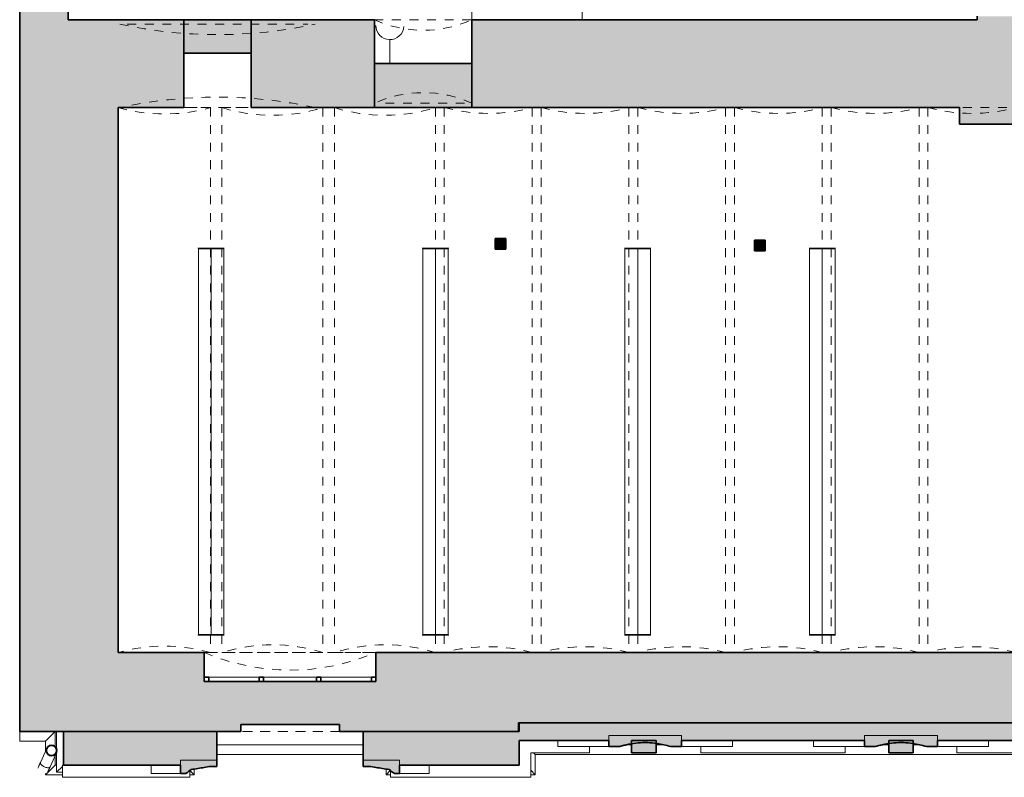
# Model space of a CAD drawing. Header units: metres. Extents: x -0.2 to 46.6, y -4.9 to 28.
# Tile 1 of 15: x -0.2 to 11, y -0.1 to 8.5. Entities that reach past the tile are written whole.
import ezdxf

# ---------------------------------------------------------------- set-up
doc = ezdxf.new("R2010")
doc.units = ezdxf.units.M
doc.linetypes.add('AV - Cerch_ 1 tecka 4mm', pattern=[0.006, 0.004, -0.001, 0, -0.001])
doc.layers.add('AV-SRAFY', color=7, linetype='Continuous', lineweight=35)
doc.layers.add('AV-STAVBA', color=7, linetype='Continuous', lineweight=18)
doc.layers.add('AV-TEXTY', color=5, linetype='Continuous', lineweight=13, true_color=0x0000ff)

# ---------------------------------------------------------------- blocks, each defined once
blk = doc.blocks.new('SCO_Koncepční obdelníkový sloup - 120_120-1490004-1NP mezipatro')
at = {"layer": 'AV-STAVBA', "true_color": 0xcccccc}
blk.add_hatch(color=254, dxfattribs=at).paths.add_polyline_path([(0.06, -0.06), (0.06, 0.06), (-0.06, 0.06), (-0.06, -0.06)])
at = {"layer": 'AV-STAVBA', "color": 254, "true_color": 0xcccccc}
for p, q in [((0.06, 0.06), (-0.06, -0.06)), ((-0.06, 0.06), (0.06, -0.06))]:
    blk.add_line(p, q, dxfattribs=at)
at = {"layer": 'AV-STAVBA', "color": 254, "lineweight": 35, "true_color": 0xcccccc}
for p, q in [((0.06, 0.06), (-0.06, 0.06)), ((-0.06, 0.06), (-0.06, -0.06)), ((0.06, -0.06), (0.06, 0.06)), ((-0.06, -0.06), (0.06, -0.06))]:
    blk.add_line(p, q, dxfattribs=at)
blk = doc.blocks.new('SCO_Koncepční obdelníkový sloup - 120_120-1490005-1NP mezipatro')
at = {"layer": 'AV-STAVBA', "true_color": 0xcccccc}
blk.add_hatch(color=254, dxfattribs=at).paths.add_polyline_path([(0.06, -0.06), (0.06, 0.06), (-0.06, 0.06), (-0.06, -0.06)])
at = {"layer": 'AV-STAVBA', "color": 254, "true_color": 0xcccccc}
for p, q in [((0.06, 0.06), (-0.06, -0.06)), ((-0.06, 0.06), (0.06, -0.06))]:
    blk.add_line(p, q, dxfattribs=at)
at = {"layer": 'AV-STAVBA', "color": 254, "lineweight": 35, "true_color": 0xcccccc}
for p, q in [((0.06, 0.06), (-0.06, 0.06)), ((-0.06, 0.06), (-0.06, -0.06)), ((0.06, -0.06), (0.06, 0.06)), ((-0.06, -0.06), (0.06, -0.06))]:
    blk.add_line(p, q, dxfattribs=at)
blk = doc.blocks.new('GM_Otvor s klenutým nadpražím - 2220x3780_3300-962079-1NP mezipatro')
at = {"layer": 'AV-STAVBA', "color": 254, "linetype": 'AV - Cerch_ 1 tecka 4mm', "lineweight": 13, "true_color": 0xcccccc}
for p, q in [((-1.11, 0.5), (1.11, 0.5)), ((1.026, -0.45), (-1.026, -0.45))]:
    blk.add_line(p, q, dxfattribs=at)
for centre, start, end in [((0, 5.574), 257.6596, 282.3404), ((0, -5.524), 77.6596, 102.3404)]:
    blk.add_arc(centre, 5.194, start, end, dxfattribs=at)
blk = doc.blocks.new('GM_Otvor s klenutým nadpražím - 1110x2200-964639-1NP mezipatro')
at = {"layer": 'AV-STAVBA', "color": 254, "linetype": 'AV - Cerch_ 1 tecka 4mm', "lineweight": 13, "true_color": 0xcccccc}
for p, q in [((-0.555, 0.5), (0.555, 0.5)), ((0.471, -0.45), (-0.471, -0.45))]:
    blk.add_line(p, q, dxfattribs=at)
for centre, start, end in [((0, 1.723), 245.5991, 294.4009), ((0, -1.673), 65.5991, 114.4009)]:
    blk.add_arc(centre, 1.343, start, end, dxfattribs=at)
blk = doc.blocks.new('WI_3-3_dvojité_vnější půlkruhové nadpraží - 1850x2900-1560097-1NP mezipatro')
at = {"layer": 'AV-STAVBA', "color": 254, "linetype": 'AV - Cerch_ 1 tecka 4mm', "lineweight": 13, "true_color": 0xcccccc}
for p, q in [((0.975, 0.45), (-0.975, 0.45)), ((-0.975, 0.45), (0.975, 0.45)), ((0.925, 0.45), (-0.925, 0.45)), ((0.975, -0.45), (-0.975, -0.45)), ((-0.925, -0.45), (0.925, -0.45)), ((0.561, -0.45), (-0.561, -0.45))]:
    blk.add_line(p, q, dxfattribs=at)
at = {"layer": 'AV-STAVBA', "color": 254, "lineweight": 35, "true_color": 0xcccccc}
for p, q in [((-0.925, 0.17), (-0.975, 0.17)), ((-0.925, 0.12), (-0.925, 0.17)), ((-0.3, 0.17), (-0.35, 0.17)), ((-0.35, 0.17), (-0.35, 0.12)), ((-0.3, 0.12), (-0.3, 0.17)), ((0.35, 0.17), (0.3, 0.17)), ((0.3, 0.17), (0.3, 0.12)), ((0.35, 0.12), (0.35, 0.17)), ((0.975, 0.17), (0.925, 0.17)), ((0.925, 0.17), (0.925, 0.12))]:
    blk.add_line(p, q, dxfattribs=at)
at = {"layer": 'AV-STAVBA', "color": 254, "true_color": 0xcccccc}
for p, q in [((-0.975, 0.12), (-0.975, 0.17)), ((-0.975, 0.17), (0.975, 0.17)), ((-0.975, 0.12), (0.975, 0.12)), ((-0.925, 0.17), (-0.35, 0.17)), ((-0.925, 0.12), (-0.925, 0.17)), ((-0.3, 0.17), (0.3, 0.17)), ((0.35, 0.17), (0.925, 0.17)), ((0.925, 0.12), (0.925, 0.17)), ((0.975, 0.12), (0.975, 0.17))]:
    blk.add_line(p, q, dxfattribs=at)
blk = doc.blocks.new('GM_Nika s klenutým nadpražím - 1950x2970-1315500-1NP mezipatro')
at = {"layer": 'AV-STAVBA', "color": 254, "linetype": 'AV - Cerch_ 1 tecka 4mm', "lineweight": 13, "true_color": 0xcccccc}
for p, q in [((0.975, 0.45), (-0.975, 0.45)), ((0.975, -0.45), (-0.975, -0.45))]:
    blk.add_line(p, q, dxfattribs=at)
blk.add_arc((0, 2.727), 2.477, 246.8156, 293.1844, dxfattribs=at)
blk = doc.blocks.new('GM_Void_valená klenba - GM_Void_valená klenba-1557070-1NP mezipatro')
at = {"layer": 'AV-STAVBA', "color": 254, "linetype": 'AV - Cerch_ 1 tecka 4mm', "lineweight": 13, "true_color": 0xcccccc}
for p, q in [((-0.525, 3.1), (-0.525, -3.1)), ((-0.525, 3.1), (0.525, 3.1)), ((0.525, 3.1), (0.525, -3.1)), ((-0.525, -3.1), (0.525, -3.1))]:
    blk.add_line(p, q, dxfattribs=at)
for centre, start, end in [((0, 4.957), 254.2155, 285.7845), ((0, -4.957), 74.2155, 105.7845)]:
    blk.add_arc(centre, 1.93, start, end, dxfattribs=at)
blk = doc.blocks.new('GM_Void_valená klenba - GM_Void_valená klenba-1557069-1NP mezipatro')
at = {"layer": 'AV-STAVBA', "color": 254, "linetype": 'AV - Cerch_ 1 tecka 4mm', "lineweight": 13, "true_color": 0xcccccc}
for p, q in [((-0.575, 3.1), (-0.575, -3.1)), ((-0.575, 3.1), (0.575, 3.1)), ((0.575, 3.1), (0.575, -3.1)), ((-0.575, -3.1), (0.575, -3.1))]:
    blk.add_line(p, q, dxfattribs=at)
for centre, start, end in [((0, 4.942), 252.6668, 287.3332), ((0, -4.942), 72.6668, 107.3332)]:
    blk.add_arc(centre, 1.93, start, end, dxfattribs=at)
blk = doc.blocks.new('GM_Void_valená klenba - GM_Void_valená klenba-1557068-1NP mezipatro')
at = {"layer": 'AV-STAVBA', "color": 254, "linetype": 'AV - Cerch_ 1 tecka 4mm', "lineweight": 13, "true_color": 0xcccccc}
for p, q in [((-0.5, 3.1), (-0.5, -3.1)), ((-0.5, 3.1), (0.5, 3.1)), ((0.5, 3.1), (0.5, -3.1)), ((-0.5, -3.1), (0.5, -3.1))]:
    blk.add_line(p, q, dxfattribs=at)
for centre, start, end in [((0, 4.964), 254.9853, 285.0147), ((0, -4.964), 74.9853, 105.0147)]:
    blk.add_arc(centre, 1.93, start, end, dxfattribs=at)
blk = doc.blocks.new('GM_Detový svod_1 - GM_Detový svod_04-1520184-1NP mezipatro')
at = {"layer": 'AV-STAVBA', "color": 254, "true_color": 0xcccccc}
for p, q in [((0.086, 0.272), (0.087, 0.273)), ((0.056, 0.215), (0.001, 0.097)), ((0.11, 0.047), (0.165, 0.165))]:
    blk.add_line(p, q, dxfattribs=at)
at = {"layer": 'AV-STAVBA', "color": 254, "true_color": 0xcccccc, "flags": 128}
for points in [[(0.056, 0.215), (0.057, 0.218), (0.059, 0.221), (0.06, 0.224), (0.061, 0.226), (0.062, 0.229), (0.063, 0.231), (0.064, 0.233), (0.065, 0.235), (0.066, 0.238), (0.067, 0.24), (0.068, 0.242), (0.069, 0.243), (0.07, 0.245)], [(0.074, 0.254), (0.074, 0.254), (0.075, 0.255), (0.075, 0.255), (0.075, 0.256), (0.075, 0.256), (0.075, 0.256), (0.075, 0.256)], [(0.075, 0.256), (0.076, 0.258), (0.077, 0.26), (0.079, 0.262), (0.08, 0.264)], [(0.088, 0.274), (0.089, 0.275), (0.091, 0.277), (0.093, 0.278), (0.095, 0.28), (0.097, 0.281), (0.099, 0.282)], [(0.108, 0.287), (0.11, 0.287), (0.112, 0.288), (0.114, 0.289), (0.117, 0.289), (0.118, 0.29)], [(0.15, 0.287), (0.152, 0.286), (0.154, 0.285), (0.155, 0.285)], [(0.155, 0.285), (0.157, 0.284), (0.159, 0.283), (0.161, 0.282)], [(0.166, 0.278), (0.167, 0.278), (0.169, 0.276), (0.171, 0.274), (0.172, 0.273), (0.174, 0.271), (0.176, 0.269), (0.177, 0.267), (0.179, 0.265), (0.18, 0.263), (0.181, 0.261), (0.182, 0.259), (0.183, 0.257), (0.184, 0.255), (0.185, 0.253), (0.186, 0.25), (0.187, 0.248), (0.188, 0.246), (0.188, 0.244), (0.189, 0.241), (0.189, 0.239), (0.189, 0.236), (0.189, 0.234), (0.189, 0.232), (0.189, 0.229), (0.189, 0.227), (0.189, 0.224), (0.189, 0.222), (0.188, 0.22), (0.188, 0.217), (0.187, 0.215), (0.187, 0.213), (0.186, 0.21), (0.185, 0.208), (0.184, 0.206), (0.184, 0.205)], [(0.097, 0.183), (0.098, 0.182), (0.1, 0.181), (0.102, 0.18), (0.104, 0.178), (0.105, 0.178)], [(0.105, 0.178), (0.107, 0.177), (0.109, 0.176), (0.111, 0.176)], [(0.183, 0.203), (0.182, 0.202), (0.182, 0.201), (0.181, 0.2), (0.181, 0.199), (0.18, 0.198), (0.18, 0.196), (0.179, 0.195), (0.178, 0.193), (0.177, 0.191), (0.176, 0.189), (0.175, 0.187), (0.174, 0.185), (0.173, 0.183), (0.172, 0.181), (0.171, 0.178), (0.17, 0.176), (0.169, 0.173), (0.168, 0.171), (0.166, 0.168), (0.165, 0.165), (0.165, 0.165)], [(0.184, 0.205), (0.184, 0.205), (0.184, 0.205), (0.184, 0.205), (0.183, 0.204), (0.183, 0.204)], [(0.001, 0.097), (0, 0.095), (-0.002, 0.092), (-0.003, 0.089), (-0.004, 0.086), (-0.005, 0.084), (-0.007, 0.081), (-0.008, 0.078), (-0.009, 0.076), (-0.01, 0.074), (-0.011, 0.071), (-0.012, 0.069), (-0.013, 0.067), (-0.014, 0.065), (-0.015, 0.063), (-0.016, 0.061), (-0.017, 0.059), (-0.017, 0.058), (-0.018, 0.056), (-0.019, 0.055), (-0.019, 0.053), (-0.02, 0.052), (-0.02, 0.051), (-0.021, 0.05), (-0.021, 0.049), (-0.022, 0.049), (-0.022, 0.048), (-0.022, 0.047), (-0.022, 0.047), (-0.022, 0.047), (-0.023, 0.047), (-0.023, 0.047)], [(0.086, -0.004), (0.086, -0.004), (0.086, -0.004), (0.086, -0.003), (0.087, -0.003), (0.087, -0.002), (0.087, -0.002), (0.088, -0.001), (0.088, 0), (0.089, 0.001), (0.089, 0.002), (0.09, 0.003), (0.09, 0.005), (0.091, 0.006), (0.092, 0.008), (0.092, 0.009), (0.093, 0.011), (0.094, 0.013), (0.095, 0.015), (0.096, 0.017), (0.097, 0.019), (0.098, 0.022), (0.099, 0.024), (0.1, 0.026), (0.102, 0.029), (0.103, 0.031), (0.104, 0.034), (0.105, 0.037), (0.106, 0.039), (0.108, 0.042), (0.109, 0.045), (0.11, 0.047)]]:
    blk.add_lwpolyline(points, dxfattribs=at)
at = {"layer": 'AV-STAVBA', "color": 254, "lineweight": 35, "true_color": 0xcccccc}
for radius, start, end in [(0.06, 360, 180), (0.06, 180, 360), (0.058, 360, 180), (0.058, 180, 360)]:
    blk.add_arc((0.127, 0.233), radius, start, end, dxfattribs=at)
at = {"layer": 'AV-STAVBA', "color": 254, "true_color": 0xcccccc}
for centre, radius, start, end in [((0.129, 0.231), 0.06, 174.5108, 180.7055), ((0.129, 0.231), 0.058, 67.0461, 207.5177), ((0.129, 0.231), 0.06, 120.981, 159.3509), ((0.129, 0.231), 0.06, 98.8093, 120.5692), ((0.129, 0.231), 0.06, 245, 45.6044), ((0.129, 0.231), 0.058, 259.1384, 2.0423), ((0.127, 0.233), 0.058, 75.9801, 77.7327), ((0.129, 0.231), 0.058, 52.0442, 61.1273), ((0.127, 0.233), 0.058, 49.9882, 52.3228), ((0.127, 0.233), 0.06, 26.8971, 42.3906), ((0.127, 0.233), 0.06, 6.2281, 24.2357), ((0.129, 0.231), 0.058, 3.062, 8.8567), ((0.127, 0.233), 0.058, 204.5128, 207.2501), ((0.129, 0.231), 0.06, 222.3906, 245), ((0.127, 0.233), 0.06, 225.6044, 230.0619), ((0.127, 0.233), 0.06, 232.8398, 255.6643), ((0.127, 0.233), 0.06, 258.326, 261.767), ((0.032, 0.021), 0.06, 155, 170)]:
    blk.add_arc(centre, radius, start, end, dxfattribs=at)
for points, knots in [([(0.003, 0.101), (0.001, 0.099), (-0.001, 0.093), (0.002, 0.083), (0.011, 0.07), (0.026, 0.058), (0.038, 0.051), (0.044, 0.048)], [0.4499189, 0.4499189, 0.4499189, 0.4499189, 0.5555556, 0.6666667, 0.7777778, 0.8888889, 1, 1, 1, 1]), ([(0.044, 0.048), (0.051, 0.045), (0.064, 0.041), (0.083, 0.037), (0.098, 0.038), (0.108, 0.042), (0.111, 0.048), (0.111, 0.051)], [0, 0, 0, 0, 0.1111111, 0.2222222, 0.3333333, 0.4444444, 0.5497638, 0.5497638, 0.5497638, 0.5497638])]:
    blk.add_open_spline(points, degree=3, knots=knots, dxfattribs=at)
blk = doc.blocks.new('Zdobná fasáda 1NP - Zdobná fasáda 1NP-1554848-1NP mezipatro')
at = {"layer": 'AV-STAVBA', "true_color": 0xcccccc}
for points in [[(7.294, 0.278), (7.294, 0.403), (6.466, 0.403), (6.466, 0.278), (6.593, 0.279), (6.642, 0.293), (6.694, 0.304), (6.747, 0.314), (6.8, 0.32), (6.853, 0.323), (6.907, 0.323), (6.96, 0.32), (7.013, 0.314), (7.066, 0.304), (7.118, 0.293), (7.169, 0.278)], [(7.005, 0.206), (7.005, 0.348), (6.725, 0.348), (6.725, 0.206)], [(10.204, 0.278), (10.204, 0.403), (9.376, 0.403), (9.376, 0.278), (9.501, 0.278), (9.552, 0.293), (9.604, 0.304), (9.657, 0.314), (9.71, 0.32), (9.763, 0.323), (9.817, 0.323), (9.87, 0.32), (9.923, 0.314), (9.976, 0.304), (10.028, 0.293), (10.079, 0.278)], [(9.65, 0.206), (9.93, 0.206), (9.93, 0.348), (9.65, 0.348), (9.65, 0.321)]]:
    blk.add_hatch(color=254, dxfattribs=at).paths.add_polyline_path(points)
h = blk.add_hatch(color=254, dxfattribs=at)
h.paths.add_polyline_path([(4.087, -0.027), (4.087, 0.123), (3.673, 0.123), (3.673, 0.052), (3.742, 0.052), (3.892, 0.028), (3.967, 0.016), (4.023, -0.027), (4.042, -0.027)])
h.paths.add_polyline_path([(1.66, -0.027), (1.715, 0.016), (1.865, 0.041), (1.94, 0.052), (2.009, 0.052), (2.009, 0.123), (1.595, 0.123), (1.595, -0.027)])
at = {"layer": 'AV-STAVBA', "color": 254, "true_color": 0xcccccc}
for p, q in [((-0.235, 0.338), (-0.235, 0.448)), ((0.06, 0.338), (0.17, 0.448)), ((0.17, 0.448), (0.17, 0.274)), ((0.185, 0.253), (0.185, 0.448)), ((0.06, 0.338), (-0.235, 0.338)), ((0.06, 0.223), (0.06, 0.338)), ((5.885, 0.348), (5.885, 0.278)), ((7.294, 0.403), (6.466, 0.403)), ((6.466, 0.403), (6.466, 0.348)), ((7.294, 0.348), (7.294, 0.403)), ((7.875, 0.278), (7.875, 0.348)), ((8.795, 0.348), (8.795, 0.278)), ((10.204, 0.403), (9.376, 0.403)), ((9.376, 0.403), (9.376, 0.348)), ((10.204, 0.348), (10.204, 0.403)), ((10.785, 0.278), (10.785, 0.348)), ((0.185, 0.243), (0.185, 0.249)), ((0.185, 0.232), (0.185, 0.235)), ((2.009, 0.298), (3.673, 0.298)), ((5.885, 0.278), (6.466, 0.278)), ((6.245, 0.208), (6.245, 0.278)), ((6.667, 0.298), (6.725, 0.298)), ((7.005, 0.298), (7.093, 0.298)), ((7.294, 0.278), (7.875, 0.278)), ((7.515, 0.208), (7.515, 0.278)), ((8.795, 0.278), (9.376, 0.278)), ((9.155, 0.278), (9.155, 0.208)), ((9.577, 0.298), (9.65, 0.298)), ((9.93, 0.298), (10.003, 0.298)), ((10.204, 0.278), (10.785, 0.278)), ((10.425, 0.208), (10.425, 0.278)), ((0.17, 0.176), (0.17, 0.068)), ((0.185, 0.214), (0.185, 0.223)), ((0.185, -0.012), (0.185, 0.209)), ((2.009, 0.123), (1.595, 0.123)), ((1.595, 0.123), (1.595, 0.068)), ((3.673, 0.188), (2.009, 0.188)), ((4.087, 0.123), (3.673, 0.123)), ((4.087, 0.068), (4.087, 0.123)), ((5.58, 0.208), (5.58, -0.072)), ((5.58, 0.208), (6.245, 0.208)), ((5.63, 0.188), (5.61, 0.208)), ((5.63, 0.188), (5.63, -0.042)), ((17.065, 0.188), (5.63, 0.188)), ((9.155, 0.208), (7.515, 0.208)), ((12.065, 0.208), (10.425, 0.208)), ((0.06, -0.042), (0.17, 0.068)), ((0.17, 0.068), (0.185, 0.068)), ((0.185, -0.012), (0.25, 0.053)), ((0.25, -0.072), (0.25, 0.068)), ((0.25, 0.068), (0.265, 0.068)), ((1.259, 0.068), (1.259, -0.027)), ((1.699, -0.072), (1.699, 0.003)), ((1.749, -0.042), (1.702, 0.005)), ((1.749, 0.021), (1.749, -0.042)), ((3.934, -0.042), (3.934, 0.021)), ((3.934, -0.042), (3.981, 0.005)), ((3.984, -0.072), (3.984, 0.003)), ((4.424, -0.027), (4.424, 0.068)), ((5.63, -0.042), (5.58, 0.008)), ((0.06, -0.042), (0.06, -0.027)), ((0.25, -0.042), (0.06, -0.042)), ((0.25, -0.012), (0.185, -0.012)), ((0.25, -0.072), (1.699, -0.072)), ((1.259, -0.027), (1.595, -0.027)), ((1.749, -0.042), (1.699, -0.042)), ((3.984, -0.042), (3.934, -0.042)), ((5.58, -0.072), (3.984, -0.072)), ((4.087, -0.027), (4.424, -0.027)), ((5.63, -0.042), (5.58, -0.042))]:
    blk.add_line(p, q, dxfattribs=at)
at = {"layer": 'AV-STAVBA', "color": 254, "lineweight": 35, "true_color": 0xcccccc}
for p, q in [((6.466, 0.348), (6.466, 0.278)), ((6.725, 0.348), (6.725, 0.206)), ((7.005, 0.348), (6.725, 0.348)), ((7.005, 0.206), (7.005, 0.348)), ((7.294, 0.278), (7.294, 0.348)), ((9.376, 0.348), (9.376, 0.278)), ((9.65, 0.348), (9.65, 0.206)), ((9.93, 0.348), (9.65, 0.348)), ((9.93, 0.206), (9.93, 0.348)), ((10.204, 0.278), (10.204, 0.348)), ((6.466, 0.278), (6.591, 0.278)), ((7.169, 0.278), (7.294, 0.278)), ((9.376, 0.278), (9.501, 0.278)), ((10.079, 0.278), (10.204, 0.278)), ((2.009, 0.052), (2.009, 0.123)), ((3.673, 0.123), (3.673, 0.052)), ((6.725, 0.206), (7.005, 0.206)), ((9.65, 0.206), (9.93, 0.206)), ((1.595, 0.068), (1.595, -0.027)), ((1.94, 0.052), (2.009, 0.052)), ((3.673, 0.052), (3.742, 0.052)), ((4.087, -0.027), (4.087, 0.068)), ((1.595, -0.027), (1.66, -0.027)), ((4.023, -0.027), (4.087, -0.027))]:
    blk.add_line(p, q, dxfattribs=at)
for centre, start, end in [((6.065, -5.74), 127.0824, 127.6368), ((-0.383, -5.74), 52.3632, 52.9176)]:
    blk.add_arc(centre, 7.215, start, end, dxfattribs=at)
for points in [[(6.591, 0.278), (6.608, 0.283), (6.642, 0.293), (6.712, 0.309), (6.8, 0.322), (6.907, 0.325), (7.004, 0.316), (7.092, 0.3), (7.143, 0.286), (7.169, 0.278)], [(9.501, 0.278), (9.518, 0.283), (9.552, 0.293), (9.622, 0.309), (9.71, 0.322), (9.817, 0.325), (9.914, 0.316), (10.002, 0.3), (10.053, 0.286), (10.079, 0.278)]]:
    blk.add_open_spline(points, degree=3, knots=[0, 0, 0, 0, 0.090909, 0.181818, 0.363636, 0.545455, 0.727273, 0.863636, 1, 1, 1, 1], dxfattribs=at)
for points in [[(1.715, 0.016), (1.74, 0.02), (1.79, 0.028), (1.865, 0.041), (1.915, 0.049), (1.94, 0.052)], [(3.742, 0.052), (3.767, 0.049), (3.817, 0.041), (3.892, 0.028), (3.942, 0.02), (3.967, 0.016)]]:
    blk.add_open_spline(points, degree=3, dxfattribs=at)
blk = doc.blocks.new('D0089 - 1514 - OÚPSŘ_Benešova_rvt-1-1NP mezipatro')
at = {"layer": 'AV-SRAFY', "lineweight": 18, "true_color": 0xcccccc}
for points in [[(0.315, 8.048), (0.315, 14.223), (-0.235, 14.223), (-0.235, 8.048)], [(1.632, 8.168), (2.398, 8.168), (2.398, 8.548), (1.632, 8.548)], [(0.885, 1.348), (0.885, 7.548), (0.315, 7.548), (0.315, 8.048), (-0.235, 8.048), (-0.235, 1.348)], [(4.91, 7.548), (4.91, 8.048), (3.8, 8.048), (3.8, 7.548)], [(17.165, 7.358), (17.165, 8.038), (10.655, 8.038), (10.655, 7.548), (10.455, 7.548), (10.455, 7.358), (17.115, 7.358)], [(-0.235, 0.448), (2.279, 0.448), (2.279, 0.528), (3.401, 0.528), (3.401, 0.448), (5.44, 0.448), (5.44, 1.348), (3.815, 1.348), (3.815, 1.018), (1.865, 1.018), (1.865, 1.348), (-0.235, 1.348)], [(11.951, 0.548), (17.115, 0.548), (17.115, 1.348), (5.44, 1.348), (5.44, 0.548), (11.696, 0.548)], [(17.455, 0.348), (17.455, 0.548), (5.445, 0.548), (5.445, 0.348), (6.466, 0.348), (6.466, 0.403), (7.294, 0.403), (7.294, 0.348), (9.376, 0.348), (9.376, 0.403), (10.204, 0.403), (10.204, 0.348), (12.286, 0.348), (12.286, 0.403), (13.114, 0.403), (13.114, 0.348), (15.21, 0.348), (15.21, 0.403), (16.13, 0.403), (16.13, 0.348), (17.445, 0.348)]]:
    blk.add_hatch(color=254, dxfattribs=at).paths.add_polyline_path(points)
h = blk.add_hatch(color=254, dxfattribs=at)
h.paths.add_polyline_path([(10.655, 8.038), (11.285, 8.038), (11.285, 8.588), (10.655, 8.588), (10.655, 8.548)])
h.paths.add_polyline_path([(10.655, 9.588), (11.285, 9.588), (11.285, 12.598), (10.655, 12.598), (10.655, 9.708)])
h = blk.add_hatch(color=254, dxfattribs=at)
h.paths.add_polyline_path([(4.91, 7.548), (10.655, 7.548), (10.655, 8.548), (4.91, 8.548)])
h.paths.add_polyline_path([(2.398, 7.548), (3.8, 7.548), (3.8, 8.548), (2.398, 8.548)])
h.paths.add_polyline_path([(1.632, 7.548), (1.632, 8.548), (0.315, 8.548), (0.315, 7.548), (0.885, 7.548)])
h = blk.add_hatch(color=254, dxfattribs=at)
h.paths.add_polyline_path([(4.552, 0.068), (5.445, 0.068), (5.445, 0.448), (3.673, 0.448), (3.673, 0.123), (4.087, 0.123), (4.087, 0.068), (4.297, 0.068)])
h.paths.add_polyline_path([(1.595, 0.068), (1.595, 0.123), (2.009, 0.123), (2.009, 0.448), (0.265, 0.448), (0.265, 0.068), (1.491, 0.068)])
at = {"layer": 'AV-STAVBA', "color": 254, "lineweight": 35, "true_color": 0xcccccc}
for p, q in [((-0.235, 14.223), (-0.235, 8.048)), ((0.315, 8.548), (0.315, 13.698)), ((1.632, 8.548), (0.315, 8.548)), ((1.632, 7.548), (1.632, 8.548)), ((2.398, 8.548), (1.632, 8.548)), ((1.632, 8.548), (1.632, 8.168)), ((3.8, 8.548), (2.398, 8.548)), ((2.398, 8.548), (2.398, 7.548)), ((2.398, 8.168), (2.398, 8.548)), ((3.8, 7.548), (3.8, 8.548)), ((10.655, 8.548), (4.91, 8.548)), ((4.91, 8.548), (4.91, 7.548)), ((10.655, 8.588), (10.655, 8.548)), ((1.632, 8.168), (2.398, 8.168)), ((-0.235, 8.048), (-0.235, 1.348)), ((4.91, 8.048), (3.8, 8.048)), ((3.8, 8.048), (3.8, 7.548)), ((4.91, 7.548), (4.91, 8.048)), ((0.885, 1.348), (0.885, 7.548)), ((0.885, 7.548), (1.632, 7.548)), ((2.398, 7.548), (3.8, 7.548)), ((3.8, 7.548), (4.91, 7.548)), ((4.91, 7.548), (10.455, 7.548)), ((10.455, 7.548), (10.455, 7.358)), ((10.455, 7.358), (17.115, 7.358)), ((-0.235, 1.348), (-0.235, 0.448)), ((1.865, 1.348), (0.885, 1.348)), ((1.865, 1.018), (1.865, 1.348)), ((5.44, 1.348), (3.815, 1.348)), ((3.815, 1.348), (3.815, 1.018)), ((17.115, 1.348), (5.44, 1.348)), ((3.815, 1.018), (1.865, 1.018)), ((-0.235, 0.448), (2.279, 0.448)), ((2.009, 0.448), (0.265, 0.448)), ((0.265, 0.448), (0.265, 0.068)), ((2.009, 0.123), (2.009, 0.448)), ((2.279, 0.448), (2.279, 0.528)), ((2.279, 0.528), (3.401, 0.528)), ((3.401, 0.528), (3.401, 0.448)), ((3.401, 0.448), (5.44, 0.448)), ((5.445, 0.448), (3.673, 0.448)), ((3.673, 0.448), (3.673, 0.123)), ((5.44, 0.448), (5.44, 0.548)), ((5.44, 0.548), (17.115, 0.548)), ((17.455, 0.548), (5.445, 0.548)), ((5.445, 0.548), (5.445, 0.448)), ((5.445, 0.068), (5.445, 0.348)), ((5.445, 0.348), (6.466, 0.348)), ((7.294, 0.348), (9.376, 0.348)), ((10.204, 0.348), (12.286, 0.348)), ((0.265, 0.068), (1.595, 0.068)), ((4.087, 0.068), (5.445, 0.068))]:
    blk.add_line(p, q, dxfattribs=at)
at = {"layer": 'AV-STAVBA', "color": 254, "true_color": 0xcccccc}
for p, q in [((4.91, 8.548), (4.91, 10.108)), ((6.165, 8.548), (6.165, 10.108)), ((6.466, 0.348), (6.466, 0.403)), ((6.466, 0.403), (7.294, 0.403)), ((7.294, 0.403), (7.294, 0.348)), ((9.376, 0.348), (9.376, 0.403)), ((9.376, 0.403), (10.204, 0.403)), ((10.204, 0.403), (10.204, 0.348)), ((1.595, 0.068), (1.595, 0.123)), ((1.595, 0.123), (2.009, 0.123)), ((3.673, 0.123), (4.087, 0.123)), ((4.087, 0.123), (4.087, 0.068))]:
    blk.add_line(p, q, dxfattribs=at)
at = {"layer": 'AV-STAVBA', "color": 254, "linetype": 'AV - Cerch_ 1 tecka 4mm', "lineweight": 13, "true_color": 0xcccccc}
for name, p in [('GM_Otvor s klenutým nadpražím - 1110x2200-964639-1NP mezipatro', (4.355, 8.048)), ('GM_Void_valená klenba - GM_Void_valená klenba-1557070-1NP mezipatro', (1.41, 4.448)), ('GM_Void_valená klenba - GM_Void_valená klenba-1557069-1NP mezipatro', (2.64, 4.448)), ('GM_Void_valená klenba - GM_Void_valená klenba-1557069-1NP mezipatro', (3.92, 4.448)), ('GM_Void_valená klenba - GM_Void_valená klenba-1557068-1NP mezipatro', (5.095, 4.448)), ('GM_Void_valená klenba - GM_Void_valená klenba-1557068-1NP mezipatro', (6.195, 4.448)), ('GM_Void_valená klenba - GM_Void_valená klenba-1557068-1NP mezipatro', (7.295, 4.448)), ('GM_Void_valená klenba - GM_Void_valená klenba-1557068-1NP mezipatro', (8.395, 4.448)), ('GM_Void_valená klenba - GM_Void_valená klenba-1557068-1NP mezipatro', (9.495, 4.448)), ('GM_Void_valená klenba - GM_Void_valená klenba-1557068-1NP mezipatro', (10.595, 4.448)), ('SCO_Koncepční obdelníkový sloup - 120_120-1490005-1NP mezipatro', (5.235, 5.998)), ('SCO_Koncepční obdelníkový sloup - 120_120-1490004-1NP mezipatro', (8.185, 5.978)), ('WI_3-3_dvojité_vnější půlkruhové nadpraží - 1850x2900-1560097-1NP mezipatro', (2.84, 0.898)), ('GM_Nika s klenutým nadpražím - 1950x2970-1315500-1NP mezipatro', (2.84, 0.898)), ('Zdobná fasáda 1NP - Zdobná fasáda 1NP-1554848-1NP mezipatro', (0, 0)), ('GM_Detový svod_1 - GM_Detový svod_04-1520184-1NP mezipatro', (0, 0))]:
    blk.add_blockref(name, p, dxfattribs=at)
at = {"layer": 'AV-STAVBA', "color": 254, "linetype": 'AV - Cerch_ 1 tecka 4mm', "lineweight": 13, "true_color": 0xcccccc, "rotation": 180}
blk.add_blockref('GM_Otvor s klenutým nadpražím - 2220x3780_3300-962079-1NP mezipatro', (2.015, 8.048), dxfattribs=at)
blk = doc.blocks.new('EF_Zásuvka - Jednozásuvka-840808-1NP mezipatro')
at = {"layer": 'AV-STAVBA'}
for p, q in [((5.35, 27.651), (5.35, 27.731)), ((5.35, 27.731), (5.355, 27.731)), ((5.35, 27.661), (5.35, 27.721)), ((5.35, 27.721), (5.35, 27.661)), ((5.35, 27.661), (5.35, 27.721)), ((5.35, 27.716), (5.35, 27.666)), ((5.35, 27.709), (5.35, 27.671)), ((5.35, 27.709), (5.35, 27.671)), ((5.35, 27.702), (5.35, 27.698)), ((5.35, 27.702), (5.35, 27.698)), ((5.35, 27.692), (5.35, 27.688)), ((5.35, 27.692), (5.35, 27.688)), ((5.35, 27.678), (5.35, 27.682)), ((5.35, 27.678), (5.35, 27.682)), ((5.355, 27.651), (5.35, 27.651))]:
    blk.add_line(p, q, dxfattribs=at)
blk = doc.blocks.new('LF_Závěsné lineární svítidlo - 4400x300-910872-1NP mezipatro')
at = {"layer": 'AV-STAVBA', "color": 5, "true_color": 0x0000ff}
for p, q in [((-2.2, -0.15), (-2.2, 0.15)), ((-2.195, -0.145), (-2.195, 0.145)), ((-2.195, 0.145), (2.195, 0.145)), ((2.195, 0.145), (2.195, -0.145)), ((2.2, 0.15), (2.2, -0.15)), ((2.2, 0), (-2.2, 0)), ((2.195, -0.145), (-2.195, -0.145))]:
    blk.add_line(p, q, dxfattribs=at)

msp = doc.modelspace()

# ---------------------------------------------------------------- linework, layer by layer
at = {"layer": 'AV-TEXTY', "lineweight": 5}
msp.add_line((3.975, 8.321), (3.975, 8.048), dxfattribs=at)
msp.add_arc((3.975, 8.481), 0.16, 180, 356.4105, dxfattribs=at)

# ---------------------------------------------------------------- block references
at = {"lineweight": 5}
msp.add_blockref('D0089 - 1514 - OÚPSŘ_Benešova_rvt-1-1NP mezipatro', (0, 0), dxfattribs=at)
at = {"layer": 'AV-STAVBA', "rotation": 270.0000000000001}
msp.add_blockref('EF_Zásuvka - Jednozásuvka-840808-1NP mezipatro', (-23.715, 13.403), dxfattribs=at)
at = {"layer": 'AV-STAVBA', "color": 5, "true_color": 0x0000ff, "extrusion": (0, 0, -1)}
for p, rotation in [((-1.942, 3.747), 269.9999999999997), ((-4.495, 3.747), 269.9999999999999), ((-6.795, 3.747), 269.9999999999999), ((-8.895, 3.747), 269.9999999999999)]:
    msp.add_blockref('LF_Závěsné lineární svítidlo - 4400x300-910872-1NP mezipatro', p, dxfattribs=dict(at, rotation=rotation))

doc.saveas('drawing.dxf')
